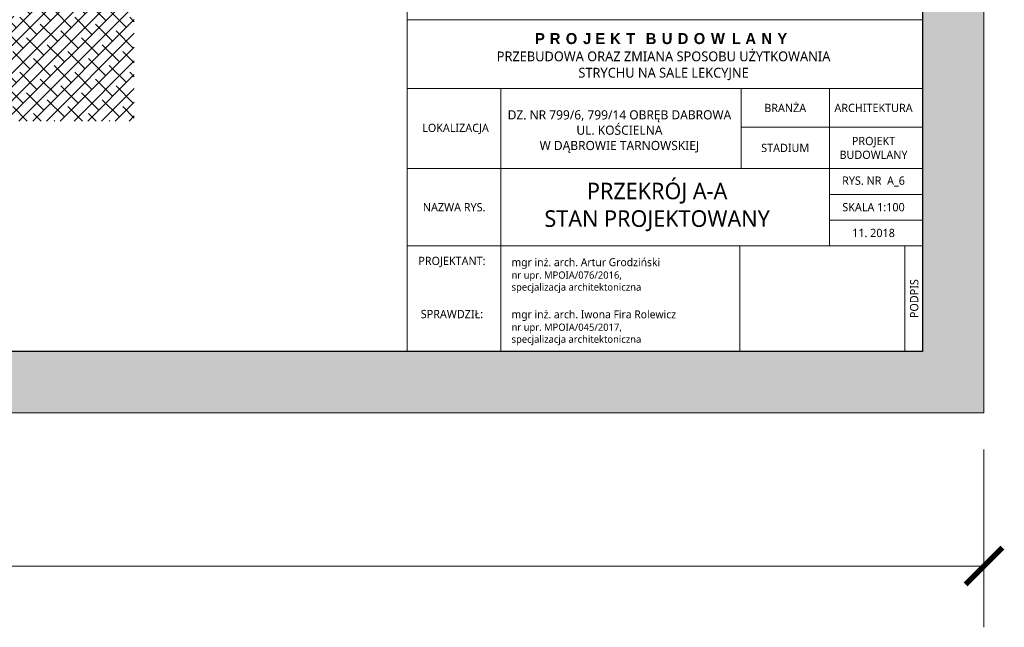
# Model space of a CAD drawing. Header units: millimetres. Extents: x 80301 to 146489, y -78581 to -28273.
# Tile 74 of 135: x 127195 to 128800, y -72489 to -71498. Entities that reach past the tile are written whole.
import ezdxf

# ---------------------------------------------------------------- set-up
doc = ezdxf.new("R2010")
doc.units = ezdxf.units.MM
doc.layers.get('0').update_dxf_attribs({"lineweight": 0})
doc.layers.add('A-opisram.ART', color=250, linetype='Continuous', lineweight=0)
doc.layers.add('opis..KF', color=250, linetype='Continuous', lineweight=15)
doc.layers.add('A-pomocram.ART', color=254, linetype='Continuous', lineweight=0, plot=False)
doc.layers.add('A-wymram.ART', color=10, linetype='Continuous', lineweight=5, plot=False)
doc.layers.add('A-przekrycieram.ART', color=7, linetype='Continuous', lineweight=0, true_color=0xffffff)
doc.layers.add('szraf', color=7, linetype='Continuous', true_color=0xd9d9d9)
doc.styles.add('ARCH', font='segoeuil.ttf')
doc.dimstyles.new('RAMKA', dxfattribs={"dimscale": 20, "dimtxt": 4, "dimasz": 3, "dimexe": 5, "dimexo": 3, "dimgap": 1, "dimtad": 1, "dimdec": 1, "dimlfac": 0.01, "dimtxsty": 'ARCH', "dimblk": 'ARCHTICK', "dimcen": 0, "dimclrd": 256, "dimclre": 256, "dimclrt": 256, "dimadec": 0, "dimazin": 0, "dimtfac": 1, "dimtdec": 1, "dimtofl": 0, "dimtmove": 1, "dimatfit": 3, "dimfxl": 10, "dimfxlon": 1, "dimlwd": 0, "dimlwe": 0, "dimarcsym": 0})

# ---------------------------------------------------------------- blocks, each defined once
blk = doc.blocks.new('_ArchTick')
at = {"color": 0, "linetype": 'ByBlock', "const_width": 0.15}
blk.add_lwpolyline([(-0.5, -0.5), (0.5, 0.5)], dxfattribs=at)
blk = doc.blocks.new('*D1065')
at = {"layer": 'A-wymram.ART', "linetype": 'Continuous', "lineweight": 0, "transparency": 16777216}
for p, q in [((0, -60), (0, -350)), ((4200, -60), (4200, -350)), ((4200, -250), (0, -250))]:
    blk.add_line(p, q, dxfattribs=at)
at = {"layer": 'Defpoints', "color": 0, "lineweight": 35, "transparency": 16777216}
for p in [(0, 0), (4200, 0), (0, -250)]:
    blk.add_point(p, dxfattribs=at)
at = {"layer": 'A-wymram.ART', "lineweight": 0, "transparency": 16777216, "xscale": 60, "yscale": 60, "zscale": 60, "rotation": 180}
blk.add_blockref('_ArchTick', (0, -250), dxfattribs=at)
at = {"layer": 'A-wymram.ART', "lineweight": 0, "transparency": 16777216, "xscale": 60, "yscale": 60, "zscale": 60}
blk.add_blockref('_ArchTick', (4200, -250), dxfattribs=at)
at = {"layer": 'A-wymram.ART', "transparency": 16777216, "insert": (2100, -189.3), "char_height": 80, "attachment_point": 5, "style": 'ARCH'}
blk.add_mtext('42', dxfattribs=at)
blk = doc.blocks.new('*U1254')
at = {"layer": 'A-przekrycieram.ART'}
h = blk.add_hatch(color=256, dxfattribs=at)
h.dxf.hatch_style = 1
h.paths.add_polyline_path([(0, 2970), (4200, 2970), (4200, 0), (0, 0)])
h.paths.add_polyline_path([(200, 2870), (4100, 2870), (4100, 100), (200, 100)], flags=16)
at = {"layer": 'A-opisram.ART'}
blk.add_line((3259.44, 100), (3259.44, 2870), dxfattribs=at)
at = {"layer": 'A-opisram.ART', "lineweight": 30}
blk.add_lwpolyline([(200, 2870), (4100, 2870), (4100, 100), (200, 100)], close=True, dxfattribs=at)
at = {"layer": 'A-pomocram.ART'}
blk.add_lwpolyline([(0, 2970), (4200, 2970), (4200, 0), (0, 0)], close=True, dxfattribs=at)
at = {"layer": 'A-wymram.ART'}
dim = blk.add_linear_dim(base=(0, -250), p1=(4200, 0), p2=(0, 0), dimstyle='RAMKA', dxfattribs=at)
dim.commit()
dim.dimension.update_dxf_attribs({"geometry": '*D1065', "text_midpoint": (2100, -189.33)})

msp = doc.modelspace()

# ---------------------------------------------------------------- hatches: boundary and pattern name
at = {"layer": 'szraf', "linetype": 'ByBlock'}
h = msp.add_hatch(dxfattribs=at)
h.set_pattern_fill('ANSI38', color=9, scale=5)
h.set_pattern_definition([(45, (-41583.777, -24802.457), (-11.2253202, 11.2253202), []), (135, (-41583.777, -24802.457), (-33.6759605, 11.2253202), [39.6875, -23.8125])])
h.paths.add_polyline_path([(125150.25, -71302.7), (125150.25, -71663.74), (127381.5, -71663.74), (127381.5, -71302.7), (127193.95, -71302.7), (127193.95, -71492.7), (127147.95, -71492.7), (127147.95, -71332.7), (126577.95, -71332.7), (126577.95, -71492.7), (126547.95, -71492.7), (126547.95, -71332.7), (126035.95, -71332.7), (126035.95, -71492.7), (126005.95, -71492.7), (126005.95, -71332.7), (125435.95, -71332.7), (125435.95, -71492.7), (125389.95, -71492.7), (125389.95, -71302.7)])

# ---------------------------------------------------------------- linework, layer by layer
at = {"layer": 'opis..KF'}
for points in [[(128666.87, -71498.24), (127826.31, -71498.24), (127826.31, -71610.74), (128666.87, -71610.74)], [(127979.31, -71610.74), (127826.31, -71610.74), (127826.31, -71741.24), (127979.31, -71741.24)], [(127979.31, -71610.74), (128370.81, -71610.74), (128370.81, -71741.24), (127979.31, -71741.24)], [(128370.81, -71610.74), (128514.81, -71610.74), (128514.81, -71673.74), (128370.81, -71673.74)], [(128514.81, -71610.74), (128666.87, -71610.74), (128666.87, -71673.74), (128514.81, -71673.74)], [(128370.81, -71673.74), (128514.81, -71673.74), (128514.81, -71741.24), (128370.81, -71741.24)], [(128514.81, -71673.74), (128666.87, -71673.74), (128666.87, -71741.24), (128514.81, -71741.24)], [(127979.31, -71741.24), (127826.31, -71741.24), (127826.31, -71867.24), (127979.31, -71867.24)], [(128514.81, -71741.24), (127979.31, -71741.24), (127979.31, -71867.24), (128514.81, -71867.24)], [(128514.81, -71741.24), (128666.87, -71741.24), (128666.87, -71783.24), (128514.81, -71783.24)], [(128514.81, -71783.24), (128666.87, -71783.24), (128666.87, -71825.24), (128514.81, -71825.24)], [(128514.81, -71825.24), (128666.87, -71825.24), (128666.87, -71867.24), (128514.81, -71867.24)], [(127979.31, -71867.24), (127826.31, -71867.24), (127826.31, -72039.49), (127979.31, -72039.49)], [(127979.31, -71867.24), (128368.55, -71867.24), (128368.55, -72039.49), (127979.31, -72039.49)], [(128666.87, -71867.24), (128658.81, -71867.24), (128658.81, -71867.24), (128368.55, -71867.24), (128368.55, -72039.49), (128666.87, -72039.49)], [(128637.81, -72039.49), (128637.81, -71867.24), (128666.87, -71867.24), (128666.87, -72039.49)]]:
    msp.add_lwpolyline(points, close=True, dxfattribs=at)

# ---------------------------------------------------------------- block references
msp.add_blockref('*U1254', (124566.87, -72139.49))

# ---------------------------------------------------------------- texts
at = {"layer": 'opis..KF', "style": 'ARCH'}
for s, insert, char_height, width, attachment_point in [('\\A1;{\\fCentury Gothic|b1|i0|c238|p34;\\T1.5;PROJEKT BUDOWLANY\\P\\fSegoe UI Light|b0|i0|c238|p34;\\H0.88889x;\\T1;PRZEBUDOWA ORAZ ZMIANA SPOSOBU UŻYTKOWANIA \\PSTRYCHU NA SALE LEKCYJNE}', (128244.46, -71558.52), 18, 909.6583, 5), ('\\A1;BRANŻA', (128442.81, -71642.24), 13.5, 144, 5), ('\\A1;ARCHITEKTURA', (128586.81, -71642.24), 13.5, 144, 5), ('\\A1;DZ. NR 799/6, 799/14 OBRĘB DABROWA\\PUL. KOŚCIELNA \\PW DĄBROWIE TARNOWSKIEJ', (128172.51, -71680.8), 15, 913.6275, 5), ('\\A1;LOKALIZACJA', (127905.19, -71676.51), 13.5, 152.6692, 5), ('\\A1;PROJEKT BUDOWLANY', (128586.81, -71707.49), 13.5, 144, 5), ('\\A1;STADIUM', (128442.81, -71707.49), 13.5, 144, 5), ('\\A1;PRZEKRÓJ A-A\\PSTAN PROJEKTOWANY', (128233.98, -71803.75), 27, 913.6275, 5), ('\\A1;RYS. NR  A_6', (128586.81, -71762.24), 13.5, 144, 5), ('\\A1;NAZWA RYS.', (127902.97, -71804.24), 13.5, 152.6692, 5), ('\\A1;SKALA 1:100', (128586.81, -71804.24), 13.5, 144, 5), ('\\A1;11. 2018', (128586.81, -71846.24), 13.5, 144, 5), ('\\A1;PROJEKTANT:', (127899.39, -71893.54), 13.5, 152.6692, 5), ('{\\H1.10127x;mgr inż. arch. Artur Grodziński\\P}nr upr. MPOIA/076/2016, \\Pspecjalizacja architektoniczna', (127996.61, -71915.82), 11.7464, 411.1239, 4), ('\\A1;SPRAWDZIŁ:', (127899.39, -71978.58), 13.5, 152.6692, 5), ('{\\H1.10127x;mgr inż. arch. Iwona Fira Rolewicz \\P}nr upr. MPOIA/045/2017, \\Pspecjalizacja architektoniczna', (127996.61, -72000.87), 11.7464, 411.1239, 4)]:
    msp.add_mtext(s, dxfattribs=dict(at, insert=insert, char_height=char_height, width=width, attachment_point=attachment_point))
at = {"layer": 'opis..KF', "insert": (128653.23, -71953.36), "char_height": 13.5, "width": 172.25, "attachment_point": 5, "rotation": 90, "style": 'ARCH'}
msp.add_mtext('\\A1;PODPIS', dxfattribs=at)

doc.saveas('drawing.dxf')
